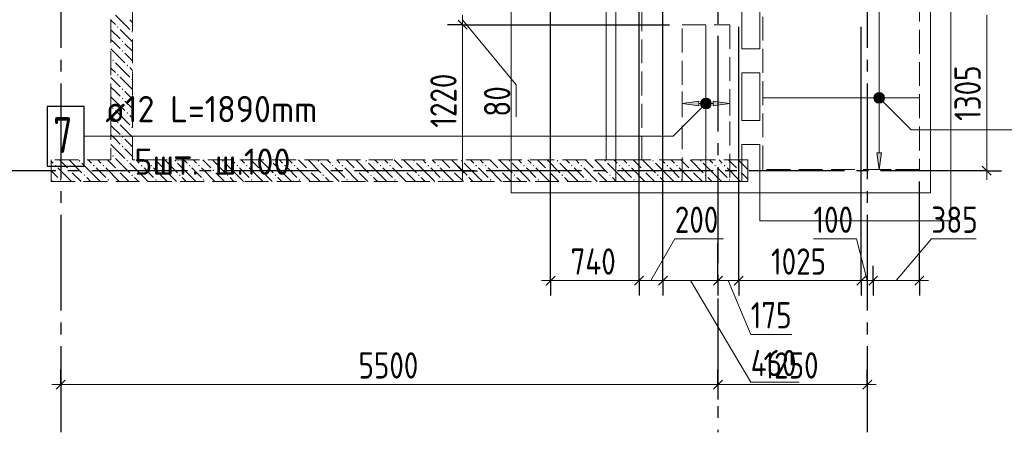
# Model space of a CAD drawing. Header units: millimetres. Extents: x 0 to 22617, y 0 to 29700.
# Tile 3 of 7: x 5736 to 13977, y 16180 to 19635. Entities that reach past the tile are written whole.
import ezdxf

# ---------------------------------------------------------------- set-up
doc = ezdxf.new("R2010")
doc.units = ezdxf.units.MM
doc.linetypes.add('______2', pattern=[270, 200, -70])
doc.linetypes.add('______5', pattern=[1100, 800, -100, 100, -100])
for name, color, linetype, lineweight in [('Standard', 7, 'Continuous', 25), ('ДОП Верх по Х', 7, 'Continuous', 25), ('ЖБ Балка Вышележаща', 7, 'Continuous', 35), ('ЖБ Балка Нижележащая', 7, 'Continuous', 35), ('ЖБ Перекрытие верхний уровень', 7, 'Continuous', 35), ('ЖБ Стена верхний уровень', 7, 'Continuous', 35), ('Оси', 40, '______5', 18), ('Позиционная метка номер позиции', 7, 'Continuous', 13), ('Примечания', 7, 'Continuous', 25)]:
    doc.layers.add(name, color=color, linetype=linetype, lineweight=lineweight)
doc.styles.add('GOST 2.304-81', font='txt')
doc.styles.add('ISOCPEUR', font='txt')

msp = doc.modelspace()

# ---------------------------------------------------------------- hatches: boundary and pattern name
at = {"layer": 'ДОП Верх по Х', "linetype": 'Continuous', "lineweight": 13, "transparency": 33554687}
for points in [[(11447.7, 18952), (11461.2, 18901), (11461.2, 18965.5)], [(11461.2, 18965.5), (11480, 18895.8), (11480, 18970.8)], [(11461.2, 18965.5), (11461.2, 18901), (11480, 18895.8)], [(11480, 18970.8), (11480, 18895.8), (11498.7, 18901)], [(11480, 18970.8), (11498.7, 18901), (11498.7, 18965.5)], [(11498.7, 18965.5), (11498.7, 18901), (11512.2, 18914.5)], [(11498.7, 18965.5), (11512.2, 18914.5), (11512.2, 18952)], [(12892.5, 18980), (12967.5, 18980), (12962.2, 18998.7)], [(12892.5, 18980), (12962.2, 18998.7), (12897.7, 18998.7)], [(12897.7, 18961.2), (12967.5, 18980), (12892.5, 18980)], [(12897.7, 18998.7), (12962.2, 18998.7), (12948.7, 19012.2)], [(12897.7, 18998.7), (12948.7, 19012.2), (12911.2, 19012.2)], [(12897.7, 18961.2), (12962.2, 18961.2), (12967.5, 18980)], [(12911.2, 18947.7), (12962.2, 18961.2), (12897.7, 18961.2)], [(12911.2, 19012.2), (12948.7, 19012.2), (12930, 19017.5)], [(12911.2, 18947.7), (12948.7, 18947.7), (12962.2, 18961.2)], [(11447.7, 18914.5), (11447.7, 18952), (11442.5, 18933.3)], [(11447.7, 18952), (11447.7, 18914.5), (11461.2, 18901)], [(11512.2, 18952), (11512.2, 18914.5), (11517.5, 18933.3)], [(11540, 18913.3), (11680, 18933.3), (11540, 18953.3)], [(12948.7, 18947.7), (12911.2, 18947.7), (12930, 18942.5)]]:
    msp.add_hatch(color=7, dxfattribs=at).paths.add_polyline_path(points)
for points in [[(11420, 18913.3), (11280, 18933.3), (11420, 18953.3)], [(12950, 18520), (12930, 18380), (12910, 18520)]]:
    msp.add_hatch(color=7, dxfattribs=at).paths.add_polyline_path(points, flags=16)
at = {"layer": 'ЖБ Стена верхний уровень', "linetype": 'Continuous', "lineweight": 18, "transparency": 33554687}
for points in [[(6550.5, 19573.1), (6557, 19579.6), (6563.5, 19573.1), (6557, 19566.6)], [(6670.5, 19533.1), (6677, 19539.6), (6680, 19536.6), (6680, 19529.7), (6677, 19526.6)], [(6590.5, 19453.1), (6597, 19459.6), (6603.4, 19453.1), (6597, 19446.6)], [(6590.5, 19373.1), (6597, 19379.6), (6603.4, 19373.1), (6597, 19366.6)], [(6510.5, 19293.1), (6516.9, 19299.6), (6523.4, 19293.1), (6516.9, 19286.6)], [(6630.4, 19253.1), (6637, 19259.6), (6643.5, 19253.1), (6637, 19246.6)], [(6550.5, 19173.1), (6557, 19179.6), (6563.5, 19173.1), (6557, 19166.6)], [(6670.5, 19133.1), (6677, 19139.6), (6680, 19136.6), (6680, 19129.7), (6677, 19126.6)], [(6590.5, 19053.1), (6597, 19059.6), (6603.4, 19053.1), (6597, 19046.6)], [(6590.5, 18973.1), (6597, 18979.6), (6603.4, 18973.1), (6597, 18966.6)], [(6510.5, 18893.1), (6516.9, 18899.6), (6523.4, 18893.1), (6516.9, 18886.6)], [(6630.4, 18853.1), (6637, 18859.6), (6643.5, 18853.1), (6637, 18846.6)], [(6550.5, 18773.1), (6557, 18779.6), (6563.5, 18773.1), (6557, 18766.6)], [(6670.5, 18733.1), (6677, 18739.6), (6680, 18736.6), (6680, 18729.7), (6677, 18726.6)], [(6590.5, 18653.1), (6597, 18659.6), (6603.4, 18653.1), (6597, 18646.6)], [(6590.5, 18573.1), (6597, 18579.6), (6603.4, 18573.1), (6597, 18566.6)], [(6510.5, 18493.1), (6516.9, 18499.6), (6523.4, 18493.1), (6516.9, 18486.6)], [(6030.4, 18413.1), (6037, 18419.6), (6043.5, 18413.1), (6037, 18406.6)], [(6150.5, 18373.1), (6157, 18379.6), (6163.5, 18373.1), (6157, 18366.6)], [(6230.4, 18453.1), (6237, 18459.6), (6243.5, 18453.1), (6237, 18446.6)], [(6350.5, 18413.1), (6357, 18419.6), (6363.5, 18413.1), (6357, 18406.6)], [(6430.4, 18413.1), (6437, 18419.6), (6443.5, 18413.1), (6437, 18406.6)], [(6550.5, 18373.1), (6557, 18379.6), (6563.5, 18373.1), (6557, 18366.6)], [(6630.4, 18453.1), (6637, 18459.6), (6643.5, 18453.1), (6637, 18446.6)], [(6750.5, 18413.1), (6757, 18419.6), (6763.5, 18413.1), (6757, 18406.6)], [(6830.4, 18413.1), (6837, 18419.6), (6843.5, 18413.1), (6837, 18406.6)], [(6950.5, 18373.1), (6957, 18379.6), (6963.5, 18373.1), (6957, 18366.6)], [(7030.4, 18453.1), (7037, 18459.6), (7043.5, 18453.1), (7037, 18446.6)], [(7150.5, 18413.1), (7157, 18419.6), (7163.5, 18413.1), (7157, 18406.6)], [(7230.4, 18413.1), (7237, 18419.6), (7243.5, 18413.1), (7237, 18406.6)], [(7350.5, 18373.1), (7357, 18379.6), (7363.5, 18373.1), (7357, 18366.6)], [(7430.4, 18453.1), (7437, 18459.6), (7443.5, 18453.1), (7437, 18446.6)], [(7550.5, 18413.1), (7557, 18419.6), (7563.5, 18413.1), (7557, 18406.6)], [(7630.4, 18413.1), (7637, 18419.6), (7643.5, 18413.1), (7637, 18406.6)], [(7750.5, 18373.1), (7757, 18379.6), (7763.5, 18373.1), (7757, 18366.6)], [(7830.5, 18453.1), (7837, 18459.6), (7843.5, 18453.1), (7837, 18446.6)], [(7950.5, 18413.1), (7957, 18419.6), (7963.5, 18413.1), (7957, 18406.6)], [(8030.5, 18413.1), (8037, 18419.6), (8043.5, 18413.1), (8037, 18406.6)], [(8150.5, 18373.1), (8157, 18379.6), (8163.5, 18373.1), (8157, 18366.6)], [(8230.5, 18453.1), (8237, 18459.6), (8243.5, 18453.1), (8237, 18446.6)], [(8350.5, 18413.1), (8357, 18419.6), (8363.5, 18413.1), (8357, 18406.6)], [(8430.5, 18413.1), (8437, 18419.6), (8443.5, 18413.1), (8437, 18406.6)], [(8550.5, 18373.1), (8557, 18379.6), (8563.5, 18373.1), (8557, 18366.6)], [(8630.5, 18453.1), (8637, 18459.6), (8643.5, 18453.1), (8637, 18446.6)], [(8750.5, 18413.1), (8757, 18419.6), (8763.5, 18413.1), (8757, 18406.6)], [(8830.5, 18413.1), (8837, 18419.6), (8843.5, 18413.1), (8837, 18406.6)], [(8950.5, 18373.1), (8957, 18379.6), (8963.5, 18373.1), (8957, 18366.6)], [(9030.5, 18453.1), (9037, 18459.6), (9043.5, 18453.1), (9037, 18446.6)], [(9150.5, 18413.1), (9157, 18419.6), (9163.5, 18413.1), (9157, 18406.6)], [(9230.5, 18413.1), (9237, 18419.6), (9243.5, 18413.1), (9237, 18406.6)], [(9350.5, 18373.1), (9357, 18379.6), (9363.5, 18373.1), (9357, 18366.6)], [(9430.5, 18453.1), (9437, 18459.6), (9443.5, 18453.1), (9437, 18446.6)], [(9550.5, 18413.1), (9557, 18419.6), (9563.5, 18413.1), (9557, 18406.6)], [(9630.5, 18413.1), (9637, 18419.6), (9643.5, 18413.1), (9637, 18406.6)], [(9750.5, 18373.1), (9757, 18379.6), (9763.5, 18373.1), (9757, 18366.6)], [(9830.5, 18453.1), (9837, 18459.6), (9843.5, 18453.1), (9837, 18446.6)], [(9950.5, 18413.1), (9957, 18419.6), (9963.5, 18413.1), (9957, 18406.6)], [(10030.5, 18413.1), (10037, 18419.6), (10043.5, 18413.1), (10037, 18406.6)], [(10150.5, 18373.1), (10157, 18379.6), (10163.5, 18373.1), (10157, 18366.6)], [(10230.5, 18453.1), (10237, 18459.6), (10243.5, 18453.1), (10237, 18446.6)], [(10350.5, 18413.1), (10357, 18419.6), (10363.5, 18413.1), (10357, 18406.6)], [(10430.5, 18413.1), (10437, 18419.6), (10443.5, 18413.1), (10437, 18406.6)], [(10550.5, 18373.1), (10557, 18379.6), (10563.5, 18373.1), (10557, 18366.6)], [(10630.5, 18453.1), (10637, 18459.6), (10643.5, 18453.1), (10637, 18446.6)], [(10750.5, 18413.1), (10757, 18419.6), (10763.5, 18413.1), (10757, 18406.6)], [(10830.5, 18413.1), (10837, 18419.6), (10843.5, 18413.1), (10837, 18406.6)], [(10950.5, 18373.1), (10957, 18379.6), (10963.5, 18373.1), (10957, 18366.6)], [(11030.5, 18453.1), (11037, 18459.6), (11043.5, 18453.1), (11037, 18446.6)], [(11150.5, 18413.1), (11157, 18419.6), (11163.5, 18413.1), (11157, 18406.6)], [(11230.5, 18413.1), (11237, 18419.6), (11243.5, 18413.1), (11237, 18406.6)], [(11350.5, 18373.1), (11357, 18379.6), (11363.5, 18373.1), (11357, 18366.6)], [(11430.5, 18453.1), (11437, 18459.6), (11443.5, 18453.1), (11437, 18446.6)], [(11550.5, 18413.1), (11557, 18419.6), (11563.5, 18413.1), (11557, 18406.6)], [(11630.5, 18413.1), (11637, 18419.6), (11643.5, 18413.1), (11637, 18406.6)], [(11750.5, 18373.1), (11757, 18379.6), (11763.5, 18373.1), (11757, 18366.6)], [(6070.5, 18293.1), (6077, 18299.6), (6083.5, 18293.1), (6077, 18286.6)], [(6270.5, 18333.1), (6277, 18339.6), (6283.5, 18333.1), (6277, 18326.6)], [(6470.5, 18293.1), (6477, 18299.6), (6483.5, 18293.1), (6477, 18286.6)], [(6670.5, 18333.1), (6677, 18339.6), (6683.5, 18333.1), (6677, 18326.6)], [(6870.5, 18293.1), (6877, 18299.6), (6883.5, 18293.1), (6877, 18286.6)], [(7070.5, 18333.1), (7077, 18339.6), (7083.5, 18333.1), (7077, 18326.6)], [(7270.5, 18293.1), (7277, 18299.6), (7283.5, 18293.1), (7277, 18286.6)], [(7470.5, 18333.1), (7477, 18339.6), (7483.5, 18333.1), (7477, 18326.6)], [(7670.5, 18293.1), (7677, 18299.6), (7683.5, 18293.1), (7677, 18286.6)], [(7870.5, 18333.1), (7877, 18339.6), (7883.5, 18333.1), (7877, 18326.6)], [(8070.5, 18293.1), (8077, 18299.6), (8083.5, 18293.1), (8077, 18286.6)], [(8270.5, 18333.1), (8277, 18339.6), (8283.5, 18333.1), (8277, 18326.6)], [(8470.5, 18293.1), (8477, 18299.6), (8483.5, 18293.1), (8477, 18286.6)], [(8670.5, 18333.1), (8677, 18339.6), (8683.5, 18333.1), (8677, 18326.6)], [(8870.5, 18293.1), (8877, 18299.6), (8883.5, 18293.1), (8877, 18286.6)], [(9070.5, 18333.1), (9077, 18339.6), (9083.5, 18333.1), (9077, 18326.6)], [(9270.5, 18293.1), (9277, 18299.6), (9283.5, 18293.1), (9277, 18286.6)], [(9470.5, 18333.1), (9477, 18339.6), (9483.5, 18333.1), (9477, 18326.6)], [(9670.5, 18293.1), (9677, 18299.6), (9683.5, 18293.1), (9677, 18286.6)], [(9870.5, 18333.1), (9877, 18339.6), (9883.5, 18333.1), (9877, 18326.6)], [(10070.5, 18293.1), (10077, 18299.6), (10083.5, 18293.1), (10077, 18286.6)], [(10270.5, 18333.1), (10277, 18339.6), (10283.5, 18333.1), (10277, 18326.6)], [(10470.5, 18293.1), (10477, 18299.6), (10483.5, 18293.1), (10477, 18286.6)], [(10670.5, 18333.1), (10677, 18339.6), (10683.5, 18333.1), (10677, 18326.6)], [(10870.5, 18293.1), (10877, 18299.6), (10883.5, 18293.1), (10877, 18286.6)], [(11070.5, 18333.1), (11077, 18339.6), (11083.5, 18333.1), (11077, 18326.6)], [(11270.5, 18293.1), (11277, 18299.6), (11283.5, 18293.1), (11277, 18286.6)], [(11470.5, 18333.1), (11477, 18339.6), (11483.5, 18333.1), (11477, 18326.6)], [(11670.5, 18293.1), (11677, 18299.6), (11683.5, 18293.1), (11677, 18286.6)]]:
    msp.add_hatch(color=7, dxfattribs=at).paths.add_polyline_path(points, flags=16)
at = {"layer": 'Позиционная метка номер позиции', "linetype": 'Continuous', "lineweight": 13, "transparency": 33554687}
for points in [[(11511.8, 18901.5), (11448.2, 18965.1), (11436.7, 18944.7)], [(11523.3, 18921.8), (11468.5, 18976.6), (11448.2, 18965.1)], [(11523.3, 18921.8), (11448.2, 18965.1), (11511.8, 18901.5)], [(11523.3, 18944.7), (11491.5, 18976.6), (11468.5, 18976.6)], [(11523.3, 18944.7), (11468.5, 18976.6), (11523.3, 18921.8)], [(11491.5, 18976.6), (11523.3, 18944.7), (11511.8, 18965.1)], [(12886.7, 18991.4), (12918.5, 19023.3), (12898.2, 19011.8)], [(12918.5, 19023.3), (12886.7, 18991.4), (12886.7, 18968.5)], [(12918.5, 19023.3), (12886.7, 18968.5), (12941.5, 19023.3)], [(12941.5, 19023.3), (12886.7, 18968.5), (12898.2, 18948.2)], [(12941.5, 19023.3), (12898.2, 18948.2), (12961.8, 19011.8)], [(12961.8, 19011.8), (12898.2, 18948.2), (12918.5, 18936.7)], [(12961.8, 19011.8), (12918.5, 18936.7), (12973.3, 18991.4)], [(12973.3, 18991.4), (12918.5, 18936.7), (12941.5, 18936.7)], [(12973.3, 18991.4), (12941.5, 18936.7), (12973.3, 18968.5)], [(12973.3, 18968.5), (12941.5, 18936.7), (12961.8, 18948.2)], [(11511.8, 18901.5), (11436.7, 18944.7), (11491.5, 18890)], [(11491.5, 18890), (11436.7, 18944.7), (11436.7, 18921.8)], [(11491.5, 18890), (11436.7, 18921.8), (11468.5, 18890)], [(11468.5, 18890), (11436.7, 18921.8), (11448.2, 18901.5)]]:
    msp.add_hatch(color=7, dxfattribs=at).paths.add_polyline_path(points)

# ---------------------------------------------------------------- linework, layer by layer
at = {"layer": 'Standard', "color": 251, "linetype": 'Continuous', "lineweight": -3, "true_color": 0x656565, "transparency": 33554687}
for p, q in [((10180, 17450), (10180, 21454)), ((9443, 19592), (9318, 19592)), ((9443, 19592), (9568, 19592)), ((9443, 18370), (9318, 18370)), ((9443, 18370), (9568, 18370)), ((9443, 18370), (9443, 18370)), ((13830, 18370), (13705, 18370)), ((13830, 18370), (13955, 18370)), ((13830, 18370), (13830, 18370)), ((10180, 17450), (10180, 17575)), ((10920, 17450), (10920, 17575)), ((11120, 17450), (11120, 17575)), ((11580, 17450), (11580, 17575)), ((11755, 17450), (11755, 17575)), ((12780, 17450), (12780, 17575)), ((12880, 17450), (12880, 17575)), ((13267, 17450), (13267, 17575)), ((10180, 17450), (10180, 17325)), ((10920, 17450), (10920, 17325)), ((11120, 17450), (11120, 17325)), ((11580, 17450), (11580, 17325)), ((11755, 17450), (11755, 17325)), ((12780, 17450), (12780, 17325)), ((12880, 17450), (12880, 17325)), ((12880, 17450), (12880, 17450)), ((13267, 17450), (13267, 17325)), ((6080, 16580), (6080, 16705)), ((11580, 16580), (11580, 16705)), ((12830, 16580), (12830, 16705)), ((6080, 16580), (6080, 16455)), ((6080, 16580), (6080, 16580)), ((11580, 16580), (11580, 16455)), ((11580, 16580), (11580, 16580)), ((12830, 16580), (12830, 16455)), ((12830, 16580), (12830, 16580))]:
    msp.add_line(p, q, dxfattribs=at)
at = {"layer": 'Standard', "color": 7, "linetype": 'Continuous', "lineweight": 25, "transparency": 33554687}
for p, q in [((9480.5, 19554.5), (9405.5, 19629.5)), ((9480.5, 18332.5), (9405.5, 18407.5)), ((13867.5, 18332.5), (13792.5, 18407.5)), ((10142.5, 17412.5), (10217.5, 17487.5)), ((10882.5, 17412.5), (10957.5, 17487.5)), ((11082.5, 17412.5), (11157.5, 17487.5)), ((11542.5, 17412.5), (11617.5, 17487.5)), ((11717.5, 17412.5), (11792.5, 17487.5)), ((12742.5, 17412.5), (12817.5, 17487.5)), ((12842.5, 17412.5), (12917.5, 17487.5)), ((13229.5, 17412.5), (13304.5, 17487.5)), ((6042.5, 16542.5), (6117.5, 16617.5)), ((11542.5, 16542.5), (11617.5, 16617.5)), ((12792.5, 16542.5), (12867.5, 16617.5))]:
    msp.add_line(p, q, dxfattribs=at)
at = {"layer": 'Standard', "color": 7, "linetype": 'Continuous', "lineweight": 13, "transparency": 33554687}
for p, q in [((9443, 19592), (9443, 19674)), ((9443, 19633), (9893, 19088.6)), ((9893, 19088.6), (9893, 18822.7)), ((9443, 18370), (9443, 18295)), ((13830, 18370), (13830, 18295)), ((11020, 17450), (11220, 17800)), ((11220, 17800), (11626.6, 17800)), ((12739.7, 17799.9), (12380, 17799.9)), ((12830, 17450), (12739.7, 17799.9)), ((13073.5, 17450), (13367, 17800)), ((13367, 17800), (13742.2, 17800)), ((10180, 17450), (10105, 17450)), ((10920, 17450), (11120, 17450)), ((11120, 17450), (11580, 17450)), ((11350, 17450), (11855, 16599.9)), ((11580, 17450), (11755, 17450)), ((11667.5, 17450), (11855, 16999.9)), ((11755, 17450), (12780, 17450)), ((12780, 17450), (12880, 17450)), ((12880, 17450), (13267, 17450)), ((13267, 17450), (13342, 17450)), ((11855, 16999.9), (12198.9, 16999.9)), ((6080, 16580), (6005, 16580)), ((6080, 16580), (11580, 16580)), ((11580, 16580), (12830, 16580)), ((11855, 16599.9), (12261.6, 16599.9)), ((12830, 16580), (12905, 16580))]:
    msp.add_line(p, q, dxfattribs=at)
at = {"layer": 'Standard', "color": 254, "linetype": 'Continuous', "lineweight": 18, "true_color": 0xc4c4ff, "transparency": 33554687}
msp.add_lwpolyline([(9849, 18186), (13361, 18186), (13361, 26699), (9849, 26699), (9849, 18186)], dxfattribs=at)
at = {"layer": 'Standard', "color": 251, "linetype": 'Continuous', "lineweight": -3, "true_color": 0x656565, "transparency": 33554687}
for points in [[(10920, 17450), (10920, 17467), (10920, 17467), (10920, 17537.2), (10920, 17537.2), (10920, 17571.3), (10920, 17571.3), (10920, 17710), (10920, 17710), (10920, 18161), (10920, 18161), (10920, 22395.7)], [(11120, 17450), (11120, 17467), (11120, 17467), (11120, 17560.4), (11120, 17560.4), (11120, 17605.8), (11120, 17605.8), (11120, 17790.1), (11120, 17790.1), (11120, 18390), (11120, 18390), (11120, 19933.7)], [(9443, 19592), (9478.4, 19592), (9478.4, 19592), (9483.1, 19592), (9483.1, 19592), (9496.5, 19592), (9496.5, 19592), (9530.8, 19592), (9530.8, 19592), (9607.7, 19592), (9607.7, 19592), (9745.3, 19592), (9745.3, 19592), (10366.7, 19592), (10366.7, 19592), (11174, 19592)], [(11755, 17450), (11755, 17467), (11755, 17467), (11755, 17634), (11755, 17634), (11755, 17715), (11755, 17715), (11755, 19116.9), (11755, 19116.9), (11755, 19574)], [(12780, 17450), (12780, 17752.8), (12780, 17752.8), (12780, 19574)], [(13267, 17450), (13267, 17809.2), (13267, 17809.2), (13267, 18280)], [(11580, 17450), (11580, 17467), (11580, 17467), (11580, 17613.7), (11580, 17613.7), (11580, 17684.9), (11580, 17684.9), (11580, 17760.9)]]:
    msp.add_lwpolyline(points, dxfattribs=at)
at = {"layer": 'Standard', "color": 7, "linetype": 'Continuous', "lineweight": 13, "transparency": 33554687}
for points in [[(13830, 18370), (13830, 18737.1), (13830, 18737.1), (13830, 18852.4), (13830, 18852.4), (13830, 18915.6), (13830, 18915.6), (13830, 19032), (13830, 19032), (13830, 19255.3), (13830, 19255.3), (13830, 19357.1), (13830, 19357.1), (13830, 19674)], [(9443, 18370), (9443, 18628.7), (9443, 18628.7), (9443, 18658), (9443, 18658), (9443, 18730), (9443, 18730), (9443, 18812.7), (9443, 18812.7), (9443, 18953.5), (9443, 18953.5), (9443, 19115.7), (9443, 19115.7), (9443, 19231), (9443, 19231), (9443, 19286.4), (9443, 19286.4), (9443, 19592)], [(10180, 17450), (10305.9, 17450), (10305.9, 17450), (10367.4, 17450), (10367.4, 17450), (10920, 17450)]]:
    msp.add_lwpolyline(points, dxfattribs=at)
at = {"layer": 'ДОП Верх по Х', "color": 251, "linetype": 'Continuous', "lineweight": 13, "true_color": 0x494949, "transparency": 33554687}
for p, q in [((12930, 19010), (12930, 21840)), ((11280, 18933.3), (11280, 19033.3)), ((11480, 18970.8), (11480, 18970.8)), ((11680, 18933.3), (11680, 19033.3)), ((12892.5, 18980), (12892.5, 18980)), ((12967.5, 18980), (12967.5, 18980)), ((11280, 18933.3), (11420, 18953.3)), ((11420, 18913.3), (11280, 18933.3)), ((11280, 18933.3), (11280, 18833.3)), ((11280, 18933.3), (11280, 18933.3)), ((11420, 18953.3), (11420, 18913.3)), ((11420, 18933.3), (11450, 18933.3)), ((11480, 18895.8), (11480, 18895.8)), ((11510, 18933.3), (11540, 18933.3)), ((11680, 18933.3), (11540, 18953.3)), ((11540, 18953.3), (11540, 18913.3)), ((11540, 18913.3), (11680, 18933.3)), ((11680, 18933.3), (11680, 18833.3)), ((11680, 18933.3), (11680, 18933.3)), ((12930, 18520), (12930, 18950)), ((12930, 18380), (12910, 18520)), ((12910, 18520), (12950, 18520)), ((12950, 18520), (12930, 18380)), ((12930, 18380), (12830, 18380)), ((12930, 18380), (13030, 18380)), ((12930, 18380), (12930, 18380))]:
    msp.add_line(p, q, dxfattribs=at)
at = {"layer": 'ДОП Верх по Х', "color": 7, "linetype": 'Continuous', "lineweight": 18, "transparency": 33554687}
for p, q in [((11480, 19586), (11480, 18286)), ((13261, 18980), (11961, 18980))]:
    msp.add_line(p, q, dxfattribs=at)
at = {"layer": 'ДОП Верх по Х', "color": 7, "linetype": 'Continuous', "lineweight": 13, "transparency": 33554687}
msp.add_line((6478.2, 18658.8), (8476.2, 18658.8), dxfattribs=at)
at = {"layer": 'ДОП Верх по Х', "color": 7, "linetype": 'Continuous', "lineweight": 25, "transparency": 33554687}
msp.add_lwpolyline([(5966.2, 18408.8), (6276.2, 18408.8), (6276.2, 18908.8), (5966.2, 18908.8), (5966.2, 18408.8)], dxfattribs=at)
at = {"layer": 'ДОП Верх по Х', "color": 251, "linetype": 'Continuous', "lineweight": 13, "true_color": 0x494949, "transparency": 33554687}
for centre in [(11480, 18933.3), (12930, 18980)]:
    msp.add_circle(centre, 37.5, dxfattribs=at)
at = {"layer": 'ЖБ Балка Вышележаща', "color": 7, "linetype": 'Continuous', "lineweight": 18, "transparency": 33554687}
for p, q in [((10645, 20990), (10645, 18460)), ((10645, 18460), (10725, 18460))]:
    msp.add_line(p, q, dxfattribs=at)
at = {"layer": 'ЖБ Балка Нижележащая', "color": 251, "linetype": '______2', "lineweight": 18, "true_color": 0x656565, "transparency": 33554687}
for p, q in [((10945, 18460), (10945, 20990)), ((10725, 18460), (10945, 18460))]:
    msp.add_line(p, q, dxfattribs=at)
at = {"layer": 'ЖБ Перекрытие верхний уровень', "color": 7, "linetype": 'Continuous', "lineweight": 18, "transparency": 33554687}
for p, q in [((13530, 17950), (13530, 26630)), ((10725, 20990), (10725, 18280)), ((11780, 19390), (11780, 19790)), ((11930, 19790), (11930, 19390)), ((11930, 19390), (11780, 19390)), ((11780, 19190), (11930, 19190)), ((11780, 18790), (11780, 19190)), ((11930, 19190), (11930, 18790)), ((11930, 18790), (11780, 18790)), ((11780, 18280), (11780, 18590)), ((11780, 18590), (11930, 18590)), ((11930, 18590), (11930, 17950)), ((10725, 18280), (11780, 18280)), ((11930, 17950), (13530, 17950))]:
    msp.add_line(p, q, dxfattribs=at)
at = {"layer": 'ЖБ Стена верхний уровень', "color": 251, "linetype": '______2', "lineweight": 13, "true_color": 0x656565, "transparency": 33554687}
for p, q in [((6500, 20990), (6500, 18460)), ((6680, 18460), (6680, 20990)), ((6500, 18460), (6000, 18460)), ((6000, 18460), (6000, 18280)), ((11830, 18460), (6680, 18460)), ((11830, 18280), (11830, 18460)), ((6000, 18280), (11830, 18280))]:
    msp.add_line(p, q, dxfattribs=at)
at = {"layer": 'ЖБ Стена верхний уровень', "color": 9, "linetype": 'Continuous', "lineweight": 18, "true_color": 0xc7c7c7, "transparency": 33554687}
for p, q in [((6500, 19630.1), (6537, 19593.1)), ((6537, 19673.1), (6657, 19553.1)), ((6680, 19610.1), (6657, 19633.1)), ((6500, 19550.1), (6577, 19473.1)), ((6680, 19450.1), (6577, 19553.1)), ((6537, 19433.1), (6500, 19470.1)), ((6500, 19390.1), (6616.9, 19273.1)), ((6577, 19393.1), (6537, 19433.1)), ((6616.9, 19433.1), (6680, 19370.1)), ((6616.9, 19353.1), (6680, 19290.1)), ((6500, 19230.1), (6537, 19193.1)), ((6537, 19273.1), (6657, 19153.1)), ((6680, 19210.1), (6657, 19233.1)), ((6500, 19150.1), (6577, 19073.1)), ((6680, 19050.1), (6577, 19153.1)), ((6537, 19033.1), (6500, 19070.1)), ((6500, 18990.1), (6616.9, 18873.1)), ((6577, 18993.1), (6537, 19033.1)), ((6616.9, 19033.1), (6680, 18970.1)), ((6537, 18873.1), (6657, 18753.1)), ((6616.9, 18953.1), (6680, 18890.1)), ((6500, 18830.1), (6537, 18793.1)), ((6680, 18810.1), (6657, 18833.1)), ((6500, 18750.1), (6577, 18673.1)), ((6680, 18650.1), (6577, 18753.1)), ((6537, 18633.1), (6500, 18670.1)), ((6577, 18593.1), (6537, 18633.1)), ((6616.9, 18633.1), (6680, 18570.1)), ((6500, 18590.1), (6616.9, 18473.1)), ((6616.9, 18553.1), (6680, 18490.1)), ((6537, 18473.1), (6550.1, 18460)), ((6016.9, 18433.1), (6000, 18450.1)), ((6057, 18393.1), (6170.1, 18280)), ((6070.1, 18460), (6137, 18393.1)), ((6150.1, 18460), (6257, 18353.1)), ((6377, 18313.1), (6257, 18433.1)), ((6310.1, 18460), (6337, 18433.1)), ((6377, 18393.1), (6457, 18313.1)), ((6416.9, 18433.1), (6390.1, 18460)), ((6457, 18393.1), (6570.1, 18280)), ((6470.1, 18460), (6537, 18393.1)), ((6550.1, 18460), (6657, 18353.1)), ((6777, 18313.1), (6657, 18433.1)), ((6710.1, 18460), (6737, 18433.1)), ((6777, 18393.1), (6857, 18313.1)), ((6816.9, 18433.1), (6790.1, 18460)), ((6857, 18393.1), (6970.1, 18280)), ((6870.1, 18460), (6937, 18393.1)), ((6950.1, 18460), (7057, 18353.1)), ((7177, 18313.1), (7057, 18433.1)), ((7110.1, 18460), (7137, 18433.1)), ((7177, 18393.1), (7257, 18313.1)), ((7216.9, 18433.1), (7190.1, 18460)), ((7257, 18393.1), (7370.1, 18280)), ((7270.1, 18460), (7337, 18393.1)), ((7350.1, 18460), (7457, 18353.1)), ((7577, 18313.1), (7457, 18433.1)), ((7510.1, 18460), (7537, 18433.1)), ((7577, 18393.1), (7657, 18313.1)), ((7616.9, 18433.1), (7590.1, 18460)), ((7657, 18393.1), (7770.1, 18280)), ((7670.1, 18460), (7737, 18393.1)), ((7750.1, 18460), (7857, 18353.1)), ((7977, 18313.1), (7857, 18433.1)), ((7910.1, 18460), (7937, 18433.1)), ((7977, 18393.1), (8057, 18313.1)), ((8016.9, 18433.1), (7990.1, 18460)), ((8057, 18393.1), (8170.1, 18280)), ((8070.1, 18460), (8137, 18393.1)), ((8150.1, 18460), (8257, 18353.1)), ((8377, 18313.1), (8257, 18433.1)), ((8310.1, 18460), (8337, 18433.1)), ((8377, 18393.1), (8457, 18313.1)), ((8416.9, 18433.1), (8390.1, 18460)), ((8457, 18393.1), (8570.1, 18280)), ((8470.1, 18460), (8537, 18393.1)), ((8550.1, 18460), (8657, 18353.1)), ((8777, 18313.1), (8657, 18433.1)), ((8710.1, 18460), (8737, 18433.1)), ((8777, 18393.1), (8857, 18313.1)), ((8816.9, 18433.1), (8790.1, 18460)), ((8857, 18393.1), (8970.1, 18280)), ((8870.1, 18460), (8937, 18393.1)), ((8950.1, 18460), (9057, 18353.1)), ((9177, 18313.1), (9057, 18433.1)), ((9110.1, 18460), (9137, 18433.1)), ((9177, 18393.1), (9257, 18313.1)), ((9216.9, 18433.1), (9190.1, 18460)), ((9257, 18393.1), (9370.1, 18280)), ((9270.1, 18460), (9337, 18393.1)), ((9350.1, 18460), (9457, 18353.1)), ((9577, 18313.1), (9457, 18433.1)), ((9510.1, 18460), (9537, 18433.1)), ((9577, 18393.1), (9657, 18313.1)), ((9616.9, 18433.1), (9590.1, 18460)), ((9657, 18393.1), (9770.1, 18280)), ((9670.1, 18460), (9737, 18393.1)), ((9750.1, 18460), (9857, 18353.1)), ((9977, 18313.1), (9857, 18433.1)), ((9910.1, 18460), (9937, 18433.1)), ((9977, 18393.1), (10057, 18313.1)), ((10016.9, 18433.1), (9990.1, 18460)), ((10057, 18393.1), (10170.1, 18280)), ((10070.1, 18460), (10137, 18393.1)), ((10150.1, 18460), (10257, 18353.1)), ((10377, 18313.1), (10257, 18433.1)), ((10310.1, 18460), (10337, 18433.1)), ((10377, 18393.1), (10457, 18313.1)), ((10416.9, 18433.1), (10390.1, 18460)), ((10457, 18393.1), (10570.1, 18280)), ((10470.1, 18460), (10537, 18393.1)), ((10550.1, 18460), (10657, 18353.1)), ((10777, 18313.1), (10657, 18433.1)), ((10710.1, 18460), (10737, 18433.1)), ((10777, 18393.1), (10857, 18313.1)), ((10816.9, 18433.1), (10790.1, 18460)), ((10857, 18393.1), (10970.1, 18280)), ((10870.1, 18460), (10937, 18393.1)), ((10950.1, 18460), (11057, 18353.1)), ((11177, 18313.1), (11057, 18433.1)), ((11110.1, 18460), (11137, 18433.1)), ((11177, 18393.1), (11257, 18313.1)), ((11216.9, 18433.1), (11190.1, 18460)), ((11257, 18393.1), (11370.1, 18280)), ((11270.1, 18460), (11337, 18393.1)), ((11350.1, 18460), (11457, 18353.1)), ((11577, 18313.1), (11457, 18433.1)), ((11510.1, 18460), (11537, 18433.1)), ((11577, 18393.1), (11657, 18313.1)), ((11616.9, 18433.1), (11590.1, 18460)), ((11657, 18393.1), (11770.1, 18280)), ((11670.1, 18460), (11737, 18393.1)), ((11750.1, 18460), (11830, 18380.1)), ((6000, 18370.1), (6057, 18313.1)), ((6250.1, 18280), (6177, 18353.1)), ((6297, 18313.1), (6330.1, 18280)), ((6377, 18313.1), (6410.1, 18280)), ((6650.1, 18280), (6577, 18353.1)), ((6697, 18313.1), (6730.1, 18280)), ((6777, 18313.1), (6810.1, 18280)), ((7050.1, 18280), (6977, 18353.1)), ((7097, 18313.1), (7130.1, 18280)), ((7177, 18313.1), (7210.1, 18280)), ((7450.1, 18280), (7377, 18353.1)), ((7497, 18313.1), (7530.1, 18280)), ((7577, 18313.1), (7610.1, 18280)), ((7850.1, 18280), (7777, 18353.1)), ((7897, 18313.1), (7930.1, 18280)), ((7977, 18313.1), (8010.1, 18280)), ((8250.1, 18280), (8177, 18353.1)), ((8297, 18313.1), (8330.1, 18280)), ((8377, 18313.1), (8410.1, 18280)), ((8650.1, 18280), (8577, 18353.1)), ((8697, 18313.1), (8730.1, 18280)), ((8777, 18313.1), (8810.1, 18280)), ((9050.1, 18280), (8977, 18353.1)), ((9097, 18313.1), (9130.1, 18280)), ((9177, 18313.1), (9210.1, 18280)), ((9450.1, 18280), (9377, 18353.1)), ((9497, 18313.1), (9530.1, 18280)), ((9577, 18313.1), (9610.1, 18280)), ((9850.1, 18280), (9777, 18353.1)), ((9897, 18313.1), (9930.1, 18280)), ((9977, 18313.1), (10010.1, 18280)), ((10250.1, 18280), (10177, 18353.1)), ((10297, 18313.1), (10330.1, 18280)), ((10377, 18313.1), (10410.1, 18280)), ((10650.1, 18280), (10577, 18353.1)), ((10697, 18313.1), (10730.1, 18280)), ((10777, 18313.1), (10810.1, 18280)), ((11050.1, 18280), (10977, 18353.1)), ((11097, 18313.1), (11130.1, 18280)), ((11177, 18313.1), (11210.1, 18280)), ((11450.1, 18280), (11377, 18353.1)), ((11497, 18313.1), (11530.1, 18280)), ((11577, 18313.1), (11610.1, 18280)), ((11830, 18300.1), (11777, 18353.1)), ((6000, 18290.1), (6010.1, 18280))]:
    msp.add_line(p, q, dxfattribs=at)
at = {"layer": 'Оси', "color": 8, "linetype": '______5', "lineweight": -3, "transparency": 33554687}
for p, q in [((11580, 27200), (11580, 16180)), ((6080, 26800), (6080, 16180)), ((12830, 26800), (12830, 16180)), ((13740, 18370), (4100, 18370))]:
    msp.add_line(p, q, dxfattribs=at)
at = {"layer": 'Позиционная метка номер позиции', "color": 7, "linetype": 'Continuous', "lineweight": 13, "transparency": 33554687}
for p, q in [((11448.2, 18965.1), (11448.2, 18965.1)), ((11511.8, 18965.1), (11511.8, 18965.1)), ((12898.2, 19011.8), (12898.2, 19011.8)), ((12961.8, 19011.8), (12961.8, 19011.8)), ((11448.2, 18901.5), (11448.2, 18901.5)), ((11511.8, 18901.5), (11511.8, 18901.5)), ((12898.2, 18948.2), (12898.2, 18948.2)), ((12961.8, 18948.2), (12961.8, 18948.2))]:
    msp.add_line(p, q, dxfattribs=at)
for points in [[(12930, 18980), (13198.2, 18711.7), (17030, 18711.7)], [(11480, 18933.3), (11205.5, 18658.8), (6276.2, 18658.8)]]:
    msp.add_lwpolyline(points, dxfattribs=at)
for centre in [(11480, 18933.3), (12930, 18980)]:
    msp.add_circle(centre, 45, dxfattribs=at)
at = {"layer": 'Примечания', "color": 7, "linetype": '______2', "lineweight": 18, "transparency": 33554687}
for p, q in [((11955, 18380), (11955, 21980)), ((13267, 21980), (13267, 18380)), ((11280, 19592), (11680, 19592)), ((11280, 18280), (11280, 19592)), ((11680, 19592), (11680, 18280)), ((13267, 18380), (11955, 18380)), ((11680, 18280), (11280, 18280))]:
    msp.add_line(p, q, dxfattribs=at)

# ---------------------------------------------------------------- texts
at = {"layer": 'Standard', "color": 7, "linetype": 'Continuous', "lineweight": 25, "transparency": 33554687, "char_height": 220, "attachment_point": 7, "rotation": 90, "style": 'GOST 2.304-81'}
for s, insert, width in [('1220', (9393, 18730.8), 625.741), ('1305', (13780, 18787.5), 594.595), ('80', (9843, 18822.7), 391.317)]:
    msp.add_mtext(s, dxfattribs=dict(at, insert=insert, width=width))
at = {"layer": 'Standard', "color": 7, "linetype": 'Continuous', "lineweight": 25, "transparency": 33554687, "char_height": 220, "attachment_point": 7, "style": 'GOST 2.304-81'}
for s, insert, width in [('200', (11220, 17850), 531.967), ('100', (12380, 17850), 485.079), ('385', (13367, 17850), 500.82), ('740', (10346.7, 17500), 531.973), ('1025', (12025.2, 17500), 610.165), ('175', (11855, 17050), 469.503), ('5500', (8572, 16630), 641.476), ('460', (11855, 16650), 531.96), ('1250', (11962.6, 16630), 610.171)]:
    msp.add_mtext(s, dxfattribs=dict(at, insert=insert, width=width))
at = {"layer": 'ДОП Верх по Х', "color": 7, "linetype": 'Continuous', "lineweight": 13, "transparency": 33554687, "attachment_point": 7, "style": 'ISOCPEUR'}
for s, insert, char_height, width in [('\\W0.94;ø12 L=1890mm ', (6454.2, 18776.1), 220, 2104.37), ('\\W0.78;7', (6016.2, 18518.8), 300, 326.407), ('\\W0.95;5шт. ш.100 ', (6696.2, 18336.1), 220, 1665.527)]:
    msp.add_mtext(s, dxfattribs=dict(at, insert=insert, char_height=char_height, width=width))

doc.saveas('drawing.dxf')
